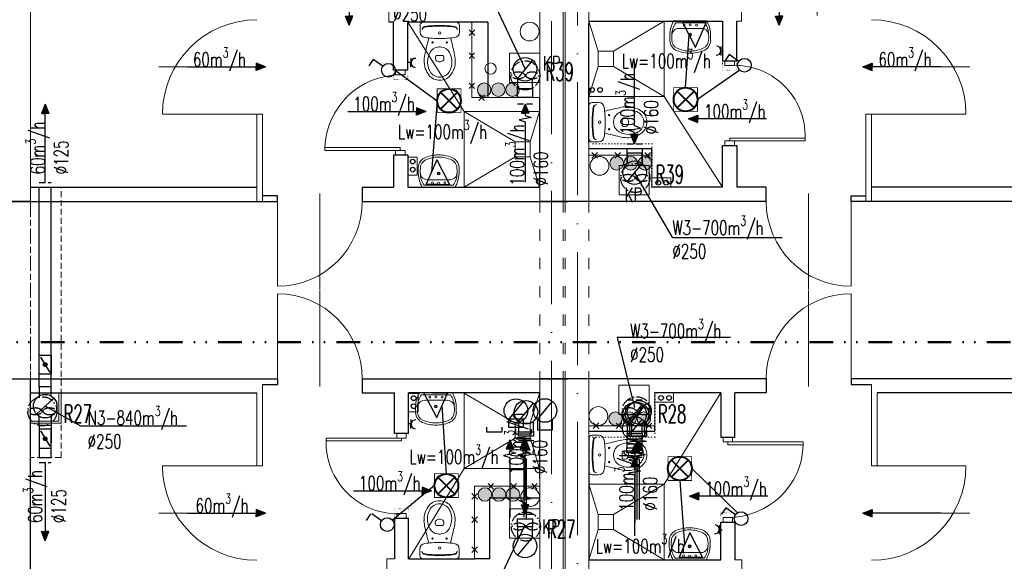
# Model space of a CAD drawing. Header units: millimetres. Extents: x -6513 to 30474, y -6915 to 65597.
# Tile 230 of 256: x 2364 to 3408, y 25869 to 26443. Entities that reach past the tile are written whole.
import ezdxf

# ---------------------------------------------------------------- set-up
doc = ezdxf.new("R2010")
doc.units = ezdxf.units.MM
for name, pattern in [('ACAD_ISO03W100', [30, 12, -18]), ('ACAD_ISO10W100', [18, 12, -3, 0, -3]), ('DASHED', [19.05, 12.7, -6.35]), ('DIVIDE2', [0.625, 0.25, -0.125, 0, -0.125, 0, -0.125]), ('DOT', [6.35, 0, -6.35])]:
    doc.linetypes.add(name, pattern=pattern)
doc.layers.get('0').update_dxf_attribs({"color": 8})
for name, color, linetype, lineweight in [('A_cienka', 8, 'Continuous', 5), ('A_linia przekroj', 8, 'Continuous', 25), ('A_osie', 8, 'ACAD_ISO10W100', 5), ('A_przerywana', 8, 'ACAD_ISO03W100', 5), ('A_widok', 8, 'Continuous', 13), ('CH-KS-WEWN-PION', 8, 'Continuous', 20), ('CH-W-WEWN-INOX-PION', 8, 'Continuous', 20), ('CH-W-WEWN-PPOŻ-PRZEWÓD', 8, 'DIVIDE2', 50), ('cieńkie', 8, 'Continuous', 9), ('DB-WM-nawiew-opis', 8, 'Continuous', 25), ('DB-WM-nawiew-opis-odnośnik', 8, 'Continuous', 30), ('DB-WM-wywiew-opis', 8, 'Continuous', 25), ('DB-WM-wywiew-opis-odnośnik', 8, 'Continuous', 30), ('DB_WM_nawiew', 8, 'Continuous', 30), ('DB_WM_wywiew', 8, 'Continuous', 30), ('DB_WM_ścianka nowa', 8, 'Continuous', 25), ('E_gniazda wtykowe', 1, 'Continuous', 30), ('E_oświetlenie', 1, 'Continuous', 30), ('E_technologia', 1, 'ACAD_ISO10W100', 30), ('noew ściany archwig', 8, 'Continuous', 9), ('snitarne archwig nowe', 8, 'Continuous', 9), ('Stolarka ARCHWIG', 8, 'Continuous', 5), ('widokowe ARCHWIG', 8, 'Continuous', 5), ('wyburzenia', 8, 'DOT', 20), ('Ściany ARCHWIG', 8, 'Continuous', 30)]:
    doc.layers.add(name, color=color, linetype=linetype, lineweight=lineweight)
doc.styles.add('SIMPLEXD', font='SIMPLEX.SHX', dxfattribs={"width": 0.6})
doc.styles.get("Standard").update_dxf_attribs({"font": 'txt.shx', "width": 0.9})

# ---------------------------------------------------------------- blocks, each defined once
blk = doc.blocks.new('drzwi schem')
at = {"color": 252}
blk.add_line((0, 0), (0, 1), dxfattribs=at)
at = {"color": 252, "ltscale": 10}
blk.add_line((0.5, -0.093), (0.5, 1.04), dxfattribs=at)
at = {"color": 252}
blk.add_arc((0, 0), 1, 0, 90, dxfattribs=at)
blk = doc.blocks.new('klop oli 2')
at = {"layer": 'snitarne archwig nowe', "color": 252}
for p, q in [((3.8, 20.9), (10.5, 20.9)), ((0, 17.2), (0, 0)), ((0, -17.2), (0, 0)), ((3.8, 0), (3.8, 1)), ((3.8, 0), (3.8, -1)), ((38.9, 4.5), (37, 4.5)), ((38.9, -4.5), (37, -4.5)), ((3.8, -20.9), (10.5, -20.9))]:
    blk.add_line(p, q, dxfattribs=at)
for centre, radius in [((11.5, 0), 1.27), ((11.5, 0), 1.27), ((21.6, 7.5), 0.706), ((21.6, -7.5), 0.706)]:
    blk.add_circle(centre, radius, dxfattribs=at)
for centre, radius, start, end in [((3.8, 17.2), 3.76, 90, 180), ((10.5, 14.9), 6.02, 6.7931, 90), ((144.9, 0), 141.2, 173.7281, 180), ((144.9, 0), 140.5, 173.6694, 180), ((8.4, 15), 3.76, 90, 173.7281), ((9, 15.1), 3.76, 100.2428, 173.7859), ((-114.7, 0), 132.1, 0, 6.7931), ((80, -215.2), 235.3, 101.5744, 105.544), ((43.1, -10.6), 23.5, 101.6195, 117.4027), ((44.8, -39.8), 56.5, 94.3794, 102.2907), ((42.4, -7.4), 20.3, 60.8839, 101.6195), ((41.4, -8), 24.5, 51.2869, 92.3028), ((46.6, 0), 15.1, 0, 47.5638), ((144.9, 0), 141.2, 180, 186.2719), ((144.9, 0), 140.5, 180, 186.3306), ((-114.7, 0), 132.1, 353.2069, 0), ((43.3, 0), 16.9, 173.7581, 180), ((43.3, 0), 16.9, 180, 186.2419), ((37.3, 0.7), 10.9, 117.4027, 173.7581), ((63.6, 0), 28.2, 173.3508, 180), ((63.6, 0), 28.2, 180, 186.6492), ((37, 3.1), 1.41, 90, 173.3508), ((38.9, 1.7), 2.82, 36.8699, 90), ((36.6, 0), 5.65, 0, 36.8699), ((36.6, 0), 5.65, 323.1301, 0), ((46.6, 0), 11.8, 0, 60.8839), ((46.6, 0), 11.8, 299.1161, 0), ((46.6, 0), 15.1, 312.4362, 0), ((37.3, -0.7), 10.9, 186.2419, 242.5973), ((43.1, 10.6), 23.5, 242.5973, 258.3805), ((37, -3.1), 1.41, 186.6492, 270), ((42.4, 7.4), 20.3, 258.3805, 299.1161), ((38.9, -1.7), 2.82, 270, 323.1301), ((3.8, -17.2), 3.76, 180, 270), ((8.4, -15), 3.76, 186.2719, 270), ((9, -15.1), 3.76, 186.2141, 259.7572), ((10.5, -14.9), 6.02, 270, 353.2069), ((80, 215.2), 235.3, 254.456, 258.4256), ((44.8, 39.8), 56.5, 257.7093, 265.6206), ((41.4, 8), 24.5, 267.6972, 308.7131)]:
    blk.add_arc(centre, radius, start, end, dxfattribs=at)
blk = doc.blocks.new('umywalka oli2')
at = {"layer": 'snitarne archwig nowe', "color": 252}
for p, q in [((20.9, 21.6), (13.7, 21.6)), ((0, 17.6), (0, 0)), ((2, 15.4), (2, 0)), ((7.9, 0), (7.9, 10.8)), ((0, 0), (0, -17.6)), ((2, 0), (2, -15.4)), ((7.9, -10.8), (7.9, 0)), ((13.7, -21.6), (20.9, -21.6))]:
    blk.add_line(p, q, dxfattribs=at)
for centre, radius in [((4.1, 0), 1.11), ((4.5, 6.6), 0.994), ((14.5, 0), 1.48), ((14.5, 0), 0.946), ((4.5, -6.6), 0.994)]:
    blk.add_circle(centre, radius, dxfattribs=at)
for centre, radius, start, end in [((15.6, -9.9), 31.5, 93.3155, 119.5931), ((20.2, 9.5), 12.2, 20.9395, 86.4287), ((14.2, -1.1), 20.5, 88.5847, 126.5008), ((15.3, 12), 7.48, 91.7023, 188.8292), ((17.3, -1.9), 21.5, 82.9063, 97.0937), ((20.4, 10.2), 9.2, 23.1986, 92.7468), ((-1.2, 0), 33.1, 360, 24.6987), ((-3.2, 0), 37.4, 360, 21.6896), ((-1.2, 0), 33.1, 335.3013, 0), ((-3.2, 0), 37.4, 338.3104, 0), ((15.6, 9.9), 31.5, 240.4069, 266.6845), ((14.2, 1.1), 20.5, 233.4992, 271.4153), ((15.3, -12), 7.48, 171.1708, 268.2977), ((17.3, 1.9), 21.5, 262.9063, 277.0937), ((20.4, -10.2), 9.2, 267.2532, 336.8014), ((20.2, -9.5), 12.2, 273.5713, 339.0605)]:
    blk.add_arc(centre, radius, start, end, dxfattribs=at)
blk = doc.blocks.new('A$C2355049C')
at = {"layer": 'DB-WM-nawiew-opis-odnośnik'}
h = blk.add_hatch(color=256, dxfattribs=at)
h.paths.add_polyline_path([(0, -9.8), (3.9, -9.8), (0, 0)])
h.paths.add_polyline_path([(0, 0), (-3.9, -9.8), (0, -9.8)])
at = {"layer": 'DB-WM-nawiew-opis-odnośnik', "flags": 128}
for points in [[(0, 0), (-3.9, -9.8), (0, -9.8)], [(0, -82.9), (0, 0)], [(0, 0), (3.9, -9.8), (0, -9.8)]]:
    blk.add_lwpolyline(points, dxfattribs=at)
blk = doc.blocks.new('A$C620C4C60')
at = {"layer": 'DB-WM-wywiew-opis-odnośnik'}
h = blk.add_hatch(color=256, dxfattribs=at)
h.paths.add_polyline_path([(0, 0), (9.8, 3.9), (9.8, 0)])
h.paths.add_polyline_path([(9.8, 0), (9.8, -3.9), (0, 0)])
at = {"layer": 'DB-WM-wywiew-opis-odnośnik', "flags": 128}
for points in [[(0, 0), (9.8, 3.9), (9.8, 0)], [(0, 0), (12.1, 0)], [(0, 0), (9.8, -3.9), (9.8, 0)], [(12.1, 0), (14.4, -6.5), (16.6, 6.4), (18.9, 0)], [(18.9, 0), (82.9, 0)]]:
    blk.add_lwpolyline(points, dxfattribs=at)
blk = doc.blocks.new('gw1')
at = {"layer": 'E_gniazda wtykowe'}
for p, q in [((99083.8, 55839.3), (99080.1, 55839.3)), ((99083.8, 55833.1), (99083.8, 55845.4))]:
    blk.add_line(p, q, dxfattribs=at)
blk.add_arc((99089.8, 55839), 6.04, 87.7958, 267.7958, dxfattribs=at)
blk = doc.blocks.new('raster')
at = {"layer": 'E_oświetlenie', "lineweight": 40}
for p, q in [((-21.2, 21.2), (21.2, -21.2)), ((21.2, 21.2), (-21.2, -21.2))]:
    blk.add_line(p, q, dxfattribs=at)
at = {"layer": 'E_oświetlenie', "const_width": 2}
blk.add_lwpolyline([(-30, -30), (30, -30), (30, 30), (-30, 30)], close=True, dxfattribs=at)
at = {"layer": 'E_oświetlenie', "lineweight": 40}
blk.add_circle((0, 0), 30, dxfattribs=at)

msp = doc.modelspace()

# ---------------------------------------------------------------- hatches: boundary and pattern name
at = {"layer": 'CH-W-WEWN-INOX-PION'}
h = msp.add_hatch(color=256, dxfattribs=at)
h.paths.add_polyline_path([(2856.644, 26361.173, 0.41806339), (2863.915, 26368.349, 0.41806339), (2856.644, 26375.525)])
h.paths.add_polyline_path([(2856.644, 26375.525, 0.41037418), (2849.562, 26368.349, 0.41037418), (2856.644, 26361.173)])
h = msp.add_hatch(color=256, dxfattribs=at)
h.paths.add_polyline_path([(2871.644, 26361.173, 0.41806339), (2878.915, 26368.349, 0.41806339), (2871.644, 26375.525)])
h.paths.add_polyline_path([(2871.644, 26375.525, 0.41037418), (2864.562, 26368.349, 0.41037418), (2871.644, 26361.173)])
h = msp.add_hatch(color=256, dxfattribs=at)
h.paths.add_polyline_path([(2886.644, 26361.173, 0.41806339), (2893.915, 26368.349, 0.41806339), (2886.644, 26375.525)])
h.paths.add_polyline_path([(2886.644, 26375.525, 0.41037418), (2879.562, 26368.349, 0.41037418), (2886.644, 26361.173)])
h = msp.add_hatch(color=256, dxfattribs=at)
h.paths.add_polyline_path([(2997.176, 26297.62, 0.41806339), (2989.905, 26290.444, 0.41806339), (2997.176, 26283.269)])
h.paths.add_polyline_path([(2997.176, 26283.269, 0.41037418), (3004.258, 26290.444, 0.41037418), (2997.176, 26297.62)])
h = msp.add_hatch(color=256, dxfattribs=at)
h.paths.add_polyline_path([(3012.176, 26297.62, 0.41806339), (3004.905, 26290.444, 0.41806339), (3012.176, 26283.269)])
h.paths.add_polyline_path([(3012.176, 26283.269, 0.41037418), (3019.258, 26290.444, 0.41037418), (3012.176, 26297.62)])
h = msp.add_hatch(color=256, dxfattribs=at)
h.paths.add_polyline_path([(3027.176, 26297.62, 0.41806339), (3019.905, 26290.444, 0.41806339), (3027.176, 26283.269)])
h.paths.add_polyline_path([(3027.176, 26283.269, 0.41037418), (3034.258, 26290.444, 0.41037418), (3027.176, 26297.62)])
h = msp.add_hatch(color=256, dxfattribs=at)
h.paths.add_polyline_path([(2996.038, 26012.576, -0.41806339), (2988.767, 26019.752, -0.41806339), (2996.038, 26026.927)])
h.paths.add_polyline_path([(2996.038, 26026.927, -0.41037418), (3003.12, 26019.752, -0.41037418), (2996.038, 26012.576)])
h = msp.add_hatch(color=256, dxfattribs=at)
h.paths.add_polyline_path([(3011.038, 26012.576, -0.41806339), (3003.767, 26019.752, -0.41806339), (3011.038, 26026.927)])
h.paths.add_polyline_path([(3011.038, 26026.927, -0.41037418), (3018.12, 26019.752, -0.41037418), (3011.038, 26012.576)])
h = msp.add_hatch(color=256, dxfattribs=at)
h.paths.add_polyline_path([(3026.038, 26012.576, -0.41806339), (3018.767, 26019.752, -0.41806339), (3026.038, 26026.927)])
h.paths.add_polyline_path([(3026.038, 26026.927, -0.41037418), (3033.12, 26019.752, -0.41037418), (3026.038, 26012.576)])
h = msp.add_hatch(color=256, dxfattribs=at)
h.paths.add_polyline_path([(2857.245, 25946.567, -0.41806339), (2864.516, 25939.392, -0.41806339), (2857.245, 25932.216)])
h.paths.add_polyline_path([(2857.245, 25932.216, -0.41037418), (2850.163, 25939.392, -0.41037418), (2857.245, 25946.567)])
h = msp.add_hatch(color=256, dxfattribs=at)
h.paths.add_polyline_path([(2872.245, 25946.567, -0.41806339), (2879.516, 25939.392, -0.41806339), (2872.245, 25932.216)])
h.paths.add_polyline_path([(2872.245, 25932.216, -0.41037418), (2865.163, 25939.392, -0.41037418), (2872.245, 25946.567)])
h = msp.add_hatch(color=256, dxfattribs=at)
h.paths.add_polyline_path([(2887.245, 25946.567, -0.41806339), (2894.516, 25939.392, -0.41806339), (2887.245, 25932.216)])
h.paths.add_polyline_path([(2887.245, 25932.216, -0.41037418), (2880.163, 25939.392, -0.41037418), (2887.245, 25946.567)])
at = {"layer": 'DB_WM_nawiew'}
h = msp.add_hatch(color=256, dxfattribs=at)
edge = h.paths.add_edge_path()
edge.add_arc((2391.179, 26077.02), 2, 0, 360)
h = msp.add_hatch(color=256, dxfattribs=at)
edge = h.paths.add_edge_path()
edge.add_arc((2391.179, 25998.452), 2, 0, 360)

# ---------------------------------------------------------------- linework, layer by layer
at = {"layer": 'A_linia przekroj'}
for p, q in [((2375.554, 26265.062), (2615.554, 26265.062)), ((2727.339, 26265.062), (2760.554, 26265.062)), ((2727.339, 26265.062), (2727.339, 26250.062)), ((3155.768, 26265.062), (3124.554, 26265.062)), ((3155.768, 26250.062), (3155.768, 26265.062)), ((3507.554, 26265.062), (3267.554, 26265.062)), ((2375.554, 26250.062), (2083.768, 26250.062)), ((2345.554, 26250.062), (2637.339, 26250.062)), ((2637.339, 26256.062), (2621.554, 26256.062)), ((2637.339, 26250.062), (2637.339, 26256.062)), ((2727.339, 26250.062), (2945.554, 26250.062)), ((3155.768, 26250.062), (2915.554, 26250.062)), ((3245.768, 26250.062), (3245.768, 26256.062)), ((3245.768, 26256.062), (3261.554, 26256.062)), ((3537.554, 26250.062), (3245.768, 26250.062)), ((2345.554, 26062.062), (2637.339, 26062.062)), ((2375.554, 25436.062), (2375.554, 26062.062)), ((2637.339, 26062.062), (2637.339, 26056.062)), ((2727.339, 26062.062), (2945.554, 26062.062)), ((2727.339, 26062.062), (2727.339, 26047.062)), ((3155.768, 26062.062), (2915.554, 26062.062)), ((3155.768, 26062.062), (3155.768, 26047.062)), ((3537.554, 26062.062), (3245.768, 26062.062)), ((3245.768, 26062.062), (3245.768, 26056.062)), ((2621.554, 26056.062), (2637.339, 26056.062)), ((3245.768, 26056.062), (3267.554, 26056.062)), ((2375.554, 26047.062), (2615.554, 26047.062)), ((2727.339, 26047.062), (2761.554, 26047.062)), ((3155.768, 26047.062), (3122.554, 26047.062)), ((3507.554, 26047.062), (3273.554, 26047.062))]:
    msp.add_line(p, q, dxfattribs=at)
at = {"layer": 'A_osie', "ltscale": 10}
for p, q in [((2928.054, 25420.619), (2928.054, 27172.678)), ((2955.554, 25536.032), (2955.554, 27174.165))]:
    msp.add_line(p, q, dxfattribs=at)
at = {"layer": 'A_przerywana', "linetype": 'DASHED', "ltscale": 0.5}
for p, q in [((2375.554, 26062.062), (2375.554, 26265.062)), ((2408.054, 25978.425), (2408.054, 26265.062)), ((2408.054, 25978.425), (2375.554, 25978.425))]:
    msp.add_line(p, q, dxfattribs=at)
at = {"layer": 'A_przerywana'}
for p, q in [((2375.554, 26250.062), (2375.554, 26062.062)), ((2375.554, 26250.062), (2375.554, 26062.062)), ((2375.554, 26250.062), (2375.554, 26062.062)), ((2915.554, 26250.062), (2915.554, 26062.062)), ((2940.554, 26250.062), (2940.554, 26062.062)), ((2942.554, 26250.062), (2942.554, 26062.062)), ((2967.554, 26250.062), (2967.554, 26062.062))]:
    msp.add_line(p, q, dxfattribs=at)
at = {"layer": 'A_przerywana', "linetype": 'ByBlock'}
for p, q in [((2405.554, 26017.062), (2405.554, 26047.062)), ((2408.054, 26015.062), (2408.054, 26047.062)), ((2375.554, 26017.062), (2405.554, 26017.062)), ((2375.554, 26015.062), (2408.054, 26015.062))]:
    msp.add_line(p, q, dxfattribs=at)
at = {"layer": 'A_widok', "ltscale": 5}
for p, q in [((2375.554, 26250.062), (2375.554, 26876.062)), ((2915.554, 26876.062), (2915.554, 26370.062)), ((2915.554, 26876.062), (2915.554, 26250.062)), ((2940.554, 26876.062), (2940.554, 26250.062)), ((2942.554, 26876.062), (2942.554, 26250.062)), ((2967.554, 26876.062), (2967.554, 26250.062)), ((2755.46, 26440.062), (2755.46, 26453.062)), ((3129.647, 26441.062), (3129.647, 26454.062)), ((3129.647, 26441.062), (3124.554, 26441.062)), ((2615.554, 26250.062), (2615.554, 26342.478)), ((2615.554, 26342.478), (2621.554, 26342.478)), ((2621.554, 26250.062), (2621.554, 26342.478)), ((3261.554, 26250.062), (3261.554, 26342.478)), ((3261.554, 26342.478), (3267.554, 26342.478)), ((3267.554, 26250.062), (3267.554, 26342.478)), ((2915.554, 25436.062), (2915.554, 26062.062)), ((2940.554, 25436.062), (2940.554, 26062.062)), ((2942.554, 25436.062), (2942.554, 26062.062)), ((2967.554, 25436.062), (2967.554, 26062.062)), ((2621.554, 26056.062), (2621.554, 25969.646)), ((3267.554, 26056.062), (3267.554, 25969.646)), ((2615.554, 26047.062), (2615.554, 25969.646)), ((3273.554, 26047.062), (3273.554, 25969.646)), ((2615.554, 25969.646), (2621.554, 25969.646)), ((3267.554, 25969.646), (3273.554, 25969.646)), ((2915.554, 25436.062), (2915.554, 25942.062)), ((2753.46, 25871.062), (2761.554, 25871.062)), ((2753.46, 25871.062), (2753.46, 25859.062)), ((3129.747, 25870.062), (3122.554, 25870.062)), ((3129.747, 25870.062), (3129.747, 25856.062))]:
    msp.add_line(p, q, dxfattribs=at)
at = {"layer": 'CH-KS-WEWN-PION', "extrusion": (-1.29885e-05, -7.54363e-06, 1)}
for centre in [(2904.882, 26430.001, -0.237), (2977.8, 26022.512, -0.235)]:
    msp.add_circle(centre, 9.967, dxfattribs=at)
at = {"layer": 'CH-KS-WEWN-PION', "extrusion": (-1.29885e-05, 7.54363e-06, 1)}
for centre in [(2978.938, 26287.683, 0.16), (2905.483, 25936.631, 0.158)]:
    msp.add_circle(centre, 9.967, dxfattribs=at)
at = {"layer": 'CH-W-WEWN-INOX-PION'}
for centre in [(2856.739, 26368.349), (2871.739, 26368.349), (2886.739, 26368.349), (2997.082, 26290.444), (3012.082, 26290.444), (3027.082, 26290.444), (2995.944, 26019.752), (3010.944, 26019.752), (3025.944, 26019.752), (2857.34, 25939.392), (2872.34, 25939.392), (2887.34, 25939.392)]:
    msp.add_circle(centre, 7.176, dxfattribs=at)
at = {"layer": 'CH-W-WEWN-PPOŻ-PRZEWÓD', "ltscale": 100}
msp.add_line((-1626.274, 26100.933), (5850.073, 26100.933, 0), dxfattribs=at)
at = {"layer": 'cieńkie'}
for p, q in [((2883.554, 26407.062), (2915.554, 26407.062)), ((2883.554, 26376.062), (2883.554, 26407.062)), ((2886.054, 26407.062), (2913.054, 26407.062)), ((2915.554, 26407.062), (2915.554, 26376.062)), ((2915.554, 26376.062), (2915.554, 26390.062)), ((2883.554, 26376.062), (2897.554, 26376.062)), ((2915.554, 26376.062), (2883.554, 26376.062)), ((2892.554, 26376.062), (2906.554, 26376.062)), ((2999.689, 26288.062), (3031.689, 26288.062)), ((2999.689, 26257.062), (2999.689, 26288.062)), ((3002.189, 26288.062), (3029.189, 26288.062)), ((3031.689, 26288.062), (3031.689, 26257.062)), ((3031.689, 26257.062), (3031.689, 26271.062)), ((2999.689, 26257.062), (3013.689, 26257.062)), ((3031.689, 26257.062), (2999.689, 26257.062)), ((3008.689, 26257.062), (3022.689, 26257.062)), ((2999.554, 26055.062), (3031.554, 26055.062)), ((2999.554, 26024.062), (2999.554, 26055.062)), ((3002.054, 26055.062), (3029.054, 26055.062)), ((3031.554, 26055.062), (3031.554, 26024.062)), ((3031.554, 26024.062), (3031.554, 26038.062)), ((3031.554, 26024.062), (2999.554, 26024.062)), ((2883.554, 25924.062), (2915.554, 25924.062)), ((2883.554, 25893.062), (2883.554, 25924.062)), ((2886.054, 25924.062), (2913.054, 25924.062)), ((2915.554, 25924.062), (2915.554, 25893.062)), ((2915.554, 25893.062), (2915.554, 25907.062)), ((2883.554, 25893.062), (2897.554, 25893.062)), ((2915.554, 25893.062), (2883.554, 25893.062)), ((2892.554, 25893.062), (2906.554, 25893.062))]:
    msp.add_line(p, q, dxfattribs=at)
msp.add_circle((2863.49, 26390.748), 6, dxfattribs=at)
at = {"layer": 'DB-WM-nawiew-opis'}
msp.add_lwpolyline([(2540.926, 26011.798), (2428.882, 26011.798), (2391.179, 26032.952)], dxfattribs=at)
at = {"layer": 'DB-WM-wywiew-opis'}
for points in [[(2760.122, 26463.922), (2865.455, 26463.922), (2900.054, 26390.062)], [(3172.583, 26211.249), (3056.841, 26211.249), (3016.345, 26280.431)], [(3118.064, 26105.831), (2997.885, 26105.831), (3016.209, 26031.674)], [(2761.425, 25830.821), (2864.17, 25830.821), (2900.054, 25907.062)]]:
    msp.add_lwpolyline(points, dxfattribs=at)
at = {"layer": 'DB_WM_nawiew', "linetype": 'DASHED', "ltscale": 0.5}
for points in [[(2384.929, 26270.062), (2397.429, 26270.062)], [(2384.929, 25973.408), (2397.429, 25973.408)]]:
    msp.add_lwpolyline(points, dxfattribs=at)
at = {"layer": 'DB_WM_nawiew'}
for points in [[(2384.929, 26053.452), (2384.929, 26265.062)], [(2397.429, 26053.452), (2397.429, 26265.062)], [(2397.429, 26087.02), (2397.429, 26067.02), (2384.929, 26067.02), (2384.929, 26087.02)], [(2384.929, 26087.02), (2397.429, 26087.02)], [(2386.036, 26084.912), (2396.112, 26068.791)], [(2397.429, 26043.777), (2397.429, 26053.452), (2384.929, 26053.452), (2384.929, 26043.777)], [(2400.283, 26041.518), (2382.076, 26024.386)], [(2397.374, 26022.095), (2397.429, 26012.452), (2384.929, 26012.452), (2384.917, 26022.134)], [(2384.929, 26012.452), (2384.929, 25993.94)], [(2397.429, 26012.452), (2397.429, 25993.94)], [(2397.429, 25988.452), (2397.429, 26008.452), (2384.929, 26008.452), (2384.929, 25988.452)], [(2386.036, 26006.681), (2396.112, 25990.56)], [(2384.929, 25988.452), (2397.429, 25988.452)], [(2384.929, 25988.452), (2384.929, 25978.452), (2397.429, 25978.452), (2397.429, 25988.452)]]:
    msp.add_lwpolyline(points, dxfattribs=at)
for centre in [(2391.179, 26077.02), (2391.179, 25998.452)]:
    msp.add_circle(centre, 2, dxfattribs=at)
at = {"layer": 'DB_WM_nawiew', "color": 1}
msp.add_circle((2391.179, 26032.952), 12.5, dxfattribs=at)
at = {"layer": 'DB_WM_wywiew'}
for points in [[(2892.276, 26380.276), (2908.143, 26399.592)], [(2892.054, 26380.362), (2892.054, 26369.562), (2908.054, 26369.562), (2908.054, 26380.362)], [(2908.054, 26371.526), (2908.054, 26360.062), (2892.054, 26360.062), (2892.054, 26371.229)], [(3008.189, 26290.163), (3008.189, 26306.059), (3024.189, 26306.059), (3024.189, 26290.163)], [(3024.189, 26290.259), (3024.189, 26301.059), (3008.189, 26301.059), (3008.189, 26290.259)], [(3024.189, 26290.259), (3024.189, 26301.059), (3008.189, 26301.059), (3008.189, 26290.259)], [(3008.412, 26270.773), (3024.278, 26290.088)], [(2882.401, 26018.576), (2898.268, 26037.891)], [(2893.132, 26016.733), (2908.999, 26036.049)], [(2913.115, 26018.848), (2928.982, 26038.164)], [(3007.889, 26014.612), (3023.756, 26033.927)], [(3010.741, 26014.93), (3026.608, 26034.245)], [(3013.132, 26016.725), (3028.999, 26036.041)], [(2875.519, 26010.652), (2875.519, 26005.308), (2859.519, 26005.308), (2859.519, 26010.652)], [(2882.335, 26018.564), (2882.335, 26010.652), (2898.335, 26010.652), (2898.335, 26018.564)], [(2893.065, 26016.691), (2893.065, 26005.891), (2909.065, 26005.891), (2909.065, 26016.691)], [(2913.176, 26018.806), (2913.176, 26008.006), (2929.176, 26008.006), (2929.176, 26018.806)], [(3008.166, 26014.834), (3008.166, 26004.034), (3024.166, 26004.034), (3024.166, 26014.834)], [(3008.244, 25999.597), (3024.174, 26018.989)], [(3010.675, 26014.983), (3010.675, 26006.358), (3026.675, 26006.358), (3026.675, 26014.983)], [(3012.91, 26016.811), (3012.91, 26006.011), (3028.91, 26006.011), (3028.91, 26016.811)], [(2906.361, 26008.653), (2906.361, 26003.309), (2890.361, 26003.309), (2890.361, 26008.653)], [(2909.065, 26006.538), (2909.065, 26001.194), (2893.065, 26001.194), (2893.065, 26006.538)], [(3008.054, 25999.721), (3008.054, 25988.921), (3024.054, 25988.921), (3024.054, 25999.721)], [(3024.166, 26004.034), (3024.166, 25998.03), (3008.166, 25998.03), (3008.166, 26004.034)], [(3026.675, 26006.358), (3026.675, 26001.014), (3010.675, 26001.014), (3010.675, 26006.358)], [(3028.91, 26006.011), (3028.91, 26000.667), (3012.91, 26000.667), (3012.91, 26006.011)], [(2906.644, 25998.076), (2890.644, 25998.076)], [(2909.193, 25996.194), (2893.193, 25996.194)], [(3024.054, 25988.921), (3024.054, 25983.577), (3008.054, 25983.577), (3008.054, 25988.921)], [(3024.45, 25992.797), (3008.45, 25992.797)], [(3026.675, 25995.825), (3010.675, 25995.825)], [(3028.91, 25995.667), (3012.91, 25995.667)], [(2892.054, 25905.181), (2892.054, 25913.476), (2908.054, 25913.476), (2908.054, 25905.181)], [(2908.054, 25894.381), (2908.054, 25905.181), (2892.054, 25905.181), (2892.054, 25894.381)], [(2892.276, 25874.895), (2908.143, 25894.211)]]:
    msp.add_lwpolyline(points, dxfattribs=at)
at = {"layer": 'DB_WM_wywiew', "linetype": 'DASHED', "ltscale": 0.5}
for points in [[(2908.054, 26352.975), (2892.054, 26352.975)], [(3008.189, 26311.059), (3024.189, 26311.059)], [(3008.209, 26039.793), (3024.209, 26039.793)], [(3024.125, 25978.582), (3008.125, 25978.582)], [(2891.982, 25918.434), (2907.982, 25918.434)]]:
    msp.add_lwpolyline(points, dxfattribs=at)
at = {"layer": 'DB_WM_wywiew', "color": 1}
for centre, radius in [((2900.054, 26390.062), 12.5), ((3016.189, 26280.559), 12.5), ((3016.189, 26280.559), 12.5), ((2890.335, 26028.233), 12.55), ((2921.176, 26028.4), 12.5), ((2900.91, 26026.519), 12.5), ((3016.166, 26024.428), 12.5), ((3018.675, 26024.588), 12.5), ((3020.91, 26026.511), 12.5), ((3016.054, 26009.421), 12.55), ((2900.054, 25884.681), 12.5)]:
    msp.add_circle(centre, radius, dxfattribs=at)
at = {"layer": 'DB_WM_ścianka nowa'}
for points in [[(2860.391, 26440.062), (2843.554, 26440.062)], [(2860.391, 26440.062), (2860.391, 26360.062)], [(2840.737, 26431.761), (2846.638, 26425.771)], [(2846.638, 26431.761), (2840.737, 26425.771)], [(2840.604, 26407.29), (2846.505, 26401.301)], [(2846.505, 26407.29), (2840.604, 26401.301)], [(2840.646, 26375.471), (2846.548, 26369.481)], [(2846.548, 26375.471), (2840.646, 26369.481)], [(2850.96, 26363.056), (2856.862, 26357.066)], [(2856.862, 26363.056), (2850.96, 26357.066)], [(2967.554, 26306.059), (3034.554, 26306.059)], [(2970.794, 26295.955), (2976.784, 26301.856)], [(2970.794, 26301.856), (2976.784, 26295.955)], [(2995.264, 26295.822), (3001.254, 26301.723)], [(2995.264, 26301.723), (3001.254, 26295.822)], [(3027.084, 26295.864), (3033.074, 26301.766)], [(3027.084, 26301.766), (3033.074, 26295.864)], [(3034.554, 26298.905), (3034.554, 26306.059)], [(2972.261, 26009.267), (2978.251, 26015.169)], [(2972.261, 26015.169), (2978.251, 26009.267)], [(2996.731, 26009.134), (3002.721, 26015.036)], [(2996.731, 26015.036), (3002.721, 26009.134)], [(3028.551, 26015.079), (3034.541, 26009.177)], [(3028.551, 26009.177), (3034.541, 26015.079)], [(3037.554, 26005.958), (3037.554, 26012.218)], [(3037.554, 26005.958), (2967.554, 26005.958)], [(2866.71, 25951.07), (2860.809, 25945.08)], [(2860.809, 25951.07), (2866.71, 25945.08)], [(2860.809, 25951.07), (2866.71, 25945.08)], [(2866.71, 25951.07), (2860.809, 25945.08)], [(2890.981, 25951.074), (2885.079, 25945.084)], [(2885.079, 25951.074), (2890.981, 25945.084)], [(2885.079, 25951.074), (2890.981, 25945.084)], [(2890.981, 25951.074), (2885.079, 25945.084)], [(2907.12, 25951.053), (2913.022, 25945.063)], [(2913.022, 25951.053), (2907.12, 25945.063)], [(2907.12, 25951.053), (2913.022, 25945.063)], [(2913.022, 25951.053), (2907.12, 25945.063)], [(2843.727, 25940.297), (2849.629, 25934.308)], [(2849.629, 25940.297), (2843.727, 25934.308)], [(2843.727, 25940.297), (2849.629, 25934.308)], [(2849.629, 25940.297), (2843.727, 25934.308)], [(2862.535, 25871.062), (2862.535, 25935.856)], [(2862.535, 25935.856), (2915.554, 25935.856)], [(2843.594, 25915.827), (2849.496, 25909.837)], [(2849.496, 25915.827), (2843.594, 25909.837)], [(2843.594, 25915.827), (2849.496, 25909.837)], [(2849.496, 25915.827), (2843.594, 25909.837)], [(2843.637, 25884.007), (2849.538, 25878.018)], [(2849.538, 25884.007), (2843.637, 25878.018)], [(2862.535, 25871.062), (2846.554, 25871.062)]]:
    msp.add_lwpolyline(points, dxfattribs=at)
at = {"layer": 'E_oświetlenie'}
for p, q in [((3080.839, 26413.383), (3067.299, 26439.435)), ((3092.082, 26439.08), (3067.299, 26439.435)), ((3080.839, 26413.383), (3092.082, 26439.08)), ((3070.283, 26370.552), (3074.069, 26426.409)), ((2738.95, 26400.33), (2734.249, 26393.554)), ((2749.242, 26393.19), (2738.95, 26400.33)), ((3116.448, 26405.559), (3111.747, 26398.783)), ((3126.74, 26398.419), (3116.448, 26405.559)), ((2762.453, 26389.062), (2806.806, 26356.683)), ((3127.614, 26389.113), (3082.883, 26357.952)), ((2806.806, 26356.683), (2800.795, 26281.096)), ((2806.416, 26293.944), (2795.173, 26268.247)), ((2806.416, 26293.944), (2819.956, 26267.891)), ((2795.173, 26268.247), (2819.956, 26267.891)), ((2806.373, 26020.987), (2792.833, 26047.04)), ((2817.616, 26046.684), (2792.833, 26047.04)), ((2806.373, 26020.987), (2817.616, 26046.684)), ((2816.592, 25961.335), (2811.995, 26033.835)), ((3076.773, 25966.842), (3125.24, 25919.959)), ((2803.992, 25948.735), (2759.432, 25912.063)), ((3064.173, 25954.242), (3069.041, 25885.966)), ((2736.188, 25918.729), (2731.487, 25911.953)), ((2747.873, 25911.589), (2737.581, 25918.729)), ((3112.898, 25925.124), (3108.197, 25918.348)), ((3123.19, 25917.984), (3112.898, 25925.124)), ((3074.662, 25898.815), (3063.419, 25873.118)), ((3074.662, 25898.815), (3088.203, 25872.762)), ((3063.419, 25873.118), (3088.203, 25872.762))]:
    msp.add_line(p, q, dxfattribs=at)
at = {"layer": 'E_oświetlenie', "const_width": 1.05}
for points in [[(3067.299, 26439.435), (3080.839, 26413.383), (3092.082, 26439.08)], [(2819.956, 26267.891), (2806.416, 26293.944), (2795.173, 26268.247)], [(2792.833, 26047.04), (2806.373, 26020.987), (2817.616, 26046.684)], [(3088.203, 25872.762), (3074.662, 25898.815), (3063.419, 25873.118)]]:
    msp.add_lwpolyline(points, close=True, dxfattribs=at)
at = {"layer": 'E_oświetlenie'}
for centre in [(2755.201, 26389.056), (3132.698, 26394.285), (3129.148, 25913.85), (2753.832, 25907.455)]:
    msp.add_circle(centre, 7.252, dxfattribs=at)
at = {"layer": 'E_technologia'}
for p, q in [((2898.994, 26384.966), (2901.398, 26382.186)), ((2901.398, 26384.966), (2898.994, 26382.186)), ((3015.691, 26276.248), (3018.096, 26273.468)), ((3018.096, 26276.248), (3015.691, 26273.468)), ((2386.98, 26028.94), (2389.384, 26026.16)), ((2389.384, 26028.94), (2386.98, 26026.16)), ((3017.173, 26028.967), (3019.578, 26026.188)), ((3019.578, 26028.967), (3017.173, 26026.188)), ((2899.636, 25906.842), (2902.041, 25904.063)), ((2902.041, 25906.842), (2899.636, 25904.063))]:
    msp.add_line(p, q, dxfattribs=at)
for centre in [(2900.196, 26383.576), (3016.894, 26274.858), (2388.182, 26027.55), (3018.376, 26027.577), (2900.839, 25905.453)]:
    msp.add_circle(centre, 15.427, dxfattribs=at)
for centre, start_param, end_param in [((2892.569, 26383.576), 3.54986568, 9.01650493), ((2907.823, 26383.576), 0.40827303, 5.87491228), ((3009.267, 26274.858), 3.54986568, 9.01650493), ((3024.521, 26274.858), 0.40827303, 5.87491228), ((2380.555, 26027.55), 3.54986568, 9.01650493), ((2395.809, 26027.55), 0.40827303, 5.87491228), ((3010.749, 26027.577), 3.54986568, 9.01650493), ((3026.002, 26027.577), 0.40827303, 5.87491228), ((2893.212, 25905.453), 3.54986568, 9.01650493), ((2908.466, 25905.453), 0.40827303, 5.87491228)]:
    msp.add_ellipse(centre, major_axis=(-7, 0), ratio=0.5, start_param=start_param, end_param=end_param, dxfattribs=at)
at = {"layer": 'noew ściany archwig', "ltscale": 0.5}
for p, q in [((2843.554, 26360.062), (2843.554, 26440.062)), ((2915.554, 26360.062), (2843.554, 26360.062)), ((2846.554, 25871.062), (2846.554, 25948.062)), ((2846.554, 25948.062), (2915.554, 25948.062))]:
    msp.add_line(p, q, dxfattribs=at)
at = {"layer": 'noew ściany archwig'}
for p, q in [((3034.554, 26298.905), (2967.554, 26298.905)), ((3034.554, 26265.062), (3034.554, 26298.905)), ((3034.554, 26298.905), (3034.554, 26298.905)), ((3037.554, 26047.062), (3037.554, 26012.218)), ((3037.554, 26012.218), (2967.554, 26012.218))]:
    msp.add_line(p, q, dxfattribs=at)
at = {"layer": 'snitarne archwig nowe'}
for p, q in [((2835.397, 26345.218), (2775.554, 26440.062)), ((3047.71, 26361.062), (3109.554, 26265.062)), ((2835.397, 25966.905), (2776.662, 25871.228))]:
    msp.add_line(p, q, dxfattribs=at)
for points in [[(2967.554, 26361.062), (3047.71, 26361.062), (3047.71, 26441.218)], [(2977.71, 26409.062), (2967.71, 26441.062)], [(2993.71, 26409.062), (3047.71, 26441.062)], [(2977.71, 26393.062), (2967.71, 26361.062)], [(2993.71, 26393.062), (3047.71, 26361.062)], [(2835.397, 26265.062), (2835.397, 26345.218), (2915.554, 26345.218)], [(2889.397, 26313.218), (2835.397, 26345.218)], [(2905.397, 26313.218), (2915.397, 26345.218)], [(2889.397, 26297.218), (2835.397, 26265.218)], [(2905.397, 26297.218), (2915.397, 26265.218)], [(2835.397, 26047.062), (2835.397, 25966.905), (2915.554, 25966.905)], [(2889.397, 26014.905), (2835.397, 26046.905)], [(2905.397, 26014.905), (2915.397, 26046.905)], [(3047.71, 25950.218), (3107.554, 26047.062)], [(2889.397, 25998.905), (2835.397, 25966.905)], [(2905.397, 25998.905), (2915.397, 25966.905)], [(2967.554, 25950.218), (3047.71, 25950.218), (3047.71, 25870.062)], [(2977.71, 25918.218), (2967.71, 25950.218)], [(2993.71, 25918.218), (3047.71, 25950.218)], [(2977.71, 25902.218), (2967.71, 25870.218)], [(2993.71, 25902.218), (3047.71, 25870.218)]]:
    msp.add_lwpolyline(points, dxfattribs=at)
for points in [[(2977.71, 26393.062), (2993.71, 26393.062), (2993.71, 26409.062), (2977.71, 26409.062)], [(2905.397, 26313.218), (2889.397, 26313.218), (2889.397, 26297.218), (2905.397, 26297.218)], [(2905.397, 26014.905), (2889.397, 26014.905), (2889.397, 25998.905), (2905.397, 25998.905)], [(2977.71, 25902.218), (2993.71, 25902.218), (2993.71, 25918.218), (2977.71, 25918.218)]]:
    msp.add_lwpolyline(points, close=True, dxfattribs=at)
at = {"layer": 'Stolarka ARCHWIG'}
for p, q in [((3197.054, 26317.062), (3117.054, 26317.062)), ((3117.054, 26317.062), (3117.054, 26314.062)), ((3117.054, 26314.062), (3197.054, 26314.062)), ((3197.054, 26314.062), (3197.054, 26317.062)), ((2687.743, 26304.062), (2687.743, 26307.062)), ((2687.743, 26307.062), (2767.743, 26307.062)), ((2687.743, 26307.062), (2687.743, 26304.062)), ((2767.743, 26304.062), (2687.743, 26304.062)), ((2767.743, 26307.062), (2767.743, 26304.062)), ((2769.054, 25999.062), (2689.054, 25999.062)), ((2689.054, 25996.062), (2689.054, 25999.062)), ((2769.054, 25996.062), (2769.054, 25999.062)), ((2689.054, 25996.062), (2769.054, 25996.062)), ((3115.054, 25992.062), (3115.054, 25995.062)), ((3115.054, 25992.062), (3115.054, 25995.062)), ((3115.054, 25995.062), (3195.054, 25995.062)), ((3195.054, 25992.062), (3115.054, 25992.062)), ((3195.054, 25995.062), (3195.054, 25992.062))]:
    msp.add_line(p, q, dxfattribs=at)
for points in [[(3117.054, 26394.062), (3122.054, 26394.062), (3122.054, 26399.062), (3112.054, 26399.062), (3112.054, 26394.062), (3119.554, 26394.062)], [(3117.054, 26394.062), (3122.054, 26394.062), (3122.054, 26399.062), (3112.054, 26399.062), (3112.054, 26394.062), (3119.554, 26394.062)], [(2767.743, 26384.062), (2762.743, 26384.062), (2762.743, 26389.062), (2772.743, 26389.062), (2772.743, 26384.062), (2765.243, 26384.062)], [(3117.054, 26309.062), (3122.054, 26309.062), (3122.054, 26314.062), (3112.054, 26314.062), (3112.054, 26309.062), (3119.554, 26309.062)], [(2767.743, 26299.062), (2762.743, 26299.062), (2762.743, 26304.062), (2772.743, 26304.062), (2772.743, 26299.062), (2765.243, 26299.062)], [(2769.054, 26004.062), (2774.054, 26004.062), (2774.054, 25999.062), (2764.054, 25999.062), (2764.054, 26004.062), (2771.554, 26004.062)], [(3115.054, 26000.062), (3110.054, 26000.062), (3110.054, 25995.062), (3120.054, 25995.062), (3120.054, 26000.062), (3112.554, 26000.062)], [(3115.054, 26000.062), (3110.054, 26000.062), (3110.054, 25995.062), (3120.054, 25995.062), (3120.054, 26000.062), (3112.554, 26000.062)], [(2769.054, 25919.062), (2774.054, 25919.062), (2774.054, 25914.062), (2764.054, 25914.062), (2764.054, 25919.062), (2771.554, 25919.062)], [(2769.054, 25919.062), (2774.054, 25919.062), (2774.054, 25914.062), (2764.054, 25914.062), (2764.054, 25919.062), (2771.554, 25919.062)], [(3115.054, 25915.062), (3110.054, 25915.062), (3110.054, 25910.062), (3120.054, 25910.062), (3120.054, 25915.062), (3112.554, 25915.062)]]:
    msp.add_lwpolyline(points, dxfattribs=at)
for centre, radius, start, end in [((3122.131, 26319.279), 74.955, 358.305166, 93.884215), ((2767.642, 26304.108), 79.953, 89.92751, 177.883109), ((2764.91, 25994.854), 75.905, 177.955304, 273.129127), ((3115.708, 25994.441), 79.382, 269.527921, 358.282698)]:
    msp.add_arc(centre, radius, start, end, dxfattribs=at)
at = {"layer": 'widokowe ARCHWIG'}
for p, q in [((2785.554, 26296.988), (2775.554, 26296.988)), ((2785.554, 26277.762), (2785.554, 26296.988)), ((2785.554, 26277.762), (2775.554, 26277.762)), ((3054.554, 26275.062), (3034.554, 26275.062)), ((3034.554, 26275.062), (3034.554, 26265.062)), ((3054.554, 26265.062), (3054.554, 26275.062)), ((3034.554, 26265.062), (3054.554, 26265.062)), ((2967.554, 26250.062), (3018.554, 26250.062)), ((2967.554, 26250.062), (3018.554, 26250.062)), ((2967.554, 26250.062), (3018.554, 26250.062)), ((2786.554, 26046.289), (2776.554, 26046.289)), ((2786.554, 26027.062), (2786.554, 26046.289)), ((3057.554, 26047.062), (3037.554, 26047.062)), ((3037.554, 26047.062), (3037.554, 26037.062)), ((3057.554, 26037.062), (3057.554, 26047.062)), ((3037.554, 26037.062), (3057.554, 26037.062)), ((2786.554, 26027.062), (2776.554, 26027.062))]:
    msp.add_line(p, q, dxfattribs=at)
at = {"layer": 'wyburzenia', "ltscale": 0.5}
for p, q in [((3034.554, 26311.062), (2967.554, 26311.062)), ((3034.554, 26265.062), (3034.554, 26311.062)), ((3037.554, 26047.062), (3037.554, 26000.062)), ((3037.554, 26000.062), (2967.554, 26000.062))]:
    msp.add_line(p, q, dxfattribs=at)
at = {"layer": 'wyburzenia', "ltscale": 0.2}
for points in [[(3109.554, 26399.062), (3124.554, 26399.062), (3124.554, 26389.062), (3109.554, 26389.062)], [(2760.554, 26389.062), (2775.554, 26389.062), (2775.554, 26379.062), (2760.554, 26379.062)], [(2761.554, 25924.062), (2776.554, 25924.062), (2776.554, 25914.062), (2761.554, 25914.062)], [(3107.554, 25920.062), (3122.554, 25920.062), (3122.554, 25910.062), (3107.554, 25910.062)]]:
    msp.add_lwpolyline(points, close=True, dxfattribs=at)
at = {"layer": 'Ściany ARCHWIG'}
for p, q in [((2760.554, 26440.062), (2755.46, 26440.062)), ((2760.554, 26389.062), (2760.554, 26440.062)), ((2843.554, 26440.062), (2775.554, 26440.062)), ((2775.554, 26389.062), (2775.554, 26440.062)), ((2967.554, 26441.062), (3109.554, 26441.062)), ((2967.554, 26312.062), (2967.554, 26438.062)), ((3109.554, 26441.062), (3109.554, 26399.062)), ((3124.554, 26399.062), (3124.554, 26441.062)), ((3109.554, 26399.062), (3124.554, 26399.062)), ((3109.554, 26399.062), (3124.554, 26399.062)), ((2775.554, 26389.062), (2760.554, 26389.062)), ((2915.554, 26265.062), (2915.554, 26360.062)), ((3109.554, 26265.062), (3109.554, 26309.062)), ((3109.554, 26309.062), (3124.554, 26309.062)), ((3124.554, 26309.062), (3124.554, 26265.062)), ((2775.554, 26299.062), (2760.554, 26299.062)), ((2760.554, 26299.062), (2760.554, 26265.062)), ((2775.554, 26299.062), (2775.554, 26265.062)), ((2775.554, 26265.062), (2915.554, 26265.062)), ((3109.554, 26265.062), (3034.554, 26265.062)), ((2761.554, 26004.062), (2761.554, 26047.062)), ((2915.554, 26047.062), (2776.554, 26047.062)), ((2776.554, 26004.062), (2776.554, 26047.062)), ((2915.554, 25956.062), (2915.554, 26047.062)), ((3107.554, 26047.062), (3037.554, 26047.062)), ((3107.554, 26047.062), (3107.554, 26000.062)), ((3122.554, 26000.062), (3122.554, 26047.062)), ((2776.554, 26004.062), (2761.554, 26004.062)), ((2776.554, 26004.062), (2761.554, 26004.062)), ((2967.554, 26000.062), (2967.554, 25871.062)), ((3107.554, 26000.062), (3122.554, 26000.062)), ((3107.554, 26000.062), (3122.554, 26000.062)), ((3107.554, 26000.062), (3122.554, 26000.062)), ((3107.554, 26000.062), (3122.554, 26000.062)), ((3107.554, 26000.062), (3122.554, 26000.062)), ((2776.554, 25914.062), (2761.554, 25914.062)), ((2761.554, 25914.062), (2761.554, 25871.062)), ((2776.554, 25914.062), (2761.554, 25914.062)), ((2776.554, 25871.062), (2776.554, 25914.062)), ((3107.554, 25910.062), (3122.554, 25910.062)), ((3107.554, 25870.062), (3107.554, 25910.062)), ((3107.554, 25910.062), (3122.554, 25910.062)), ((3122.554, 25910.062), (3122.554, 25870.062)), ((2776.554, 25871.062), (2846.554, 25871.062)), ((2967.554, 25870.062), (3107.554, 25870.062))]:
    msp.add_line(p, q, dxfattribs=at)
for centre in [(2971.13, 26368.13), (2979.647, 26368.13), (2780.89, 26292.158), (2780.89, 26283.641), (3041.206, 26269.725), (3049.723, 26269.725), (2781.89, 26041.458), (3044.206, 26041.725), (3052.723, 26041.725), (2781.89, 26032.941)]:
    msp.add_circle(centre, 2.5, dxfattribs=at)

# ---------------------------------------------------------------- block references
at = {"layer": 'A_cienka', "xscale": -80, "yscale": 80, "zscale": 80}
msp.add_blockref('drzwi schem', (3209.647, 26447.062), dxfattribs=at)
at = {"layer": 'A_cienka', "yscale": 100, "zscale": 100}
for p, xscale, rotation in [((2615.554, 26342.478), 100, 90), ((3267.554, 26342.478), -100, 270), ((2615.554, 25969.646), -100, 89.99999999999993), ((3267.554, 25969.646), 100, 270)]:
    msp.add_blockref('drzwi schem', p, dxfattribs=dict(at, xscale=xscale, rotation=rotation))
at = {"layer": 'A_widok', "ltscale": 5, "yscale": 90, "zscale": 90}
for p, xscale, rotation in [((2637.339, 26250.062), -90, 180), ((3245.768, 26250.062), 90, 179.9999999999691), ((3245.768, 26062.062), -90, 359.9999999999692)]:
    msp.add_blockref('drzwi schem', p, dxfattribs=dict(at, xscale=xscale, rotation=rotation))
at = {"layer": 'A_widok', "ltscale": 5, "xscale": 90, "yscale": 90, "zscale": 90}
msp.add_blockref('drzwi schem', (2637.339, 26062.062), dxfattribs=at)
at = {"layer": 'DB_WM_nawiew'}
for p, rotation in [((2713.46, 26436.639), 180), ((3169.647, 26436.639), 180), ((3258.275, 26392.478), 90), ((3073.333, 26337.343), 90), ((2391.201, 25890.413), 180), ((3074.537, 25937.469), 90), ((3258.275, 25919.646), 90)]:
    msp.add_blockref('A$C2355049C', p, dxfattribs=dict(at, rotation=rotation))
at = {"layer": 'DB_WM_nawiew', "xscale": -1, "rotation": 270}
for p in [(2624.803, 26392.478), (2794.882, 26345.343), (2800.882, 25943.343), (2624.832, 25919.646)]:
    msp.add_blockref('A$C2355049C', p, dxfattribs=at)
at = {"layer": 'DB_WM_nawiew'}
msp.add_blockref('A$C2355049C', (2391.179, 26352.997), dxfattribs=at)
at = {"layer": 'DB_WM_wywiew', "xscale": -1}
for p, rotation in [((3016.189, 26311.059), 270), ((2900.054, 26353.148), 89.99999999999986), ((2900.054, 25918.439), 270), ((2883.747, 25997.464), 90), ((2898.644, 25998.076), 90), ((2901.193, 25996.194), 90), ((3016.45, 25992.797), 90), ((3018.675, 25995.825), 90), ((3020.91, 25995.667), 90), ((3016.054, 25978.577), 89.99999999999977)]:
    msp.add_blockref('A$C620C4C60', p, dxfattribs=dict(at, rotation=rotation))
at = {"layer": 'E_oświetlenie', "zscale": 0.7874999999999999}
for p, xscale, yscale, rotation in [((82067.658, 68687.349), 0.7875000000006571, 0.7875000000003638, 178.7624398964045), ((-76180.858, -15880.781), 0.7875000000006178, 0.7874999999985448, 358.7624398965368), ((-76180.858, -16263.781), 0.7875000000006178, 0.7874999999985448, 358.7624398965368), ((82065.996, 68179.947), 0.7875000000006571, 0.7875000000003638, 178.7624398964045)]:
    msp.add_blockref('gw1', p, dxfattribs=dict(at, xscale=xscale, yscale=yscale, rotation=rotation))
at = {"layer": 'E_oświetlenie', "lineweight": 40, "xscale": 0.4199999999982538, "yscale": 0.4200000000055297, "zscale": 0.4199999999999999, "rotation": 180}
for p in [(2819.406, 26356.683), (3070.283, 26357.952), (3064.173, 25966.842), (2816.592, 25948.735)]:
    msp.add_blockref('raster', p, dxfattribs=at)
at = {"layer": 'noew ściany archwig', "rotation": 270}
for p in [(3075.188, 26441.208), (2805.493, 26047.062)]:
    msp.add_blockref('umywalka oli2', p, dxfattribs=at)
at = {"layer": 'noew ściany archwig', "xscale": -1, "rotation": 270}
for p in [(2808.426, 26265.068), (3074.566, 25869.961)]:
    msp.add_blockref('umywalka oli2', p, dxfattribs=at)
at = {"layer": 'snitarne archwig nowe', "rotation": 270}
msp.add_blockref('klop oli 2', (2809.554, 26440.062), dxfattribs=at)
at = {"layer": 'snitarne archwig nowe'}
for p in [(2967.554, 26333.962), (2967.554, 25981.218)]:
    msp.add_blockref('klop oli 2', p, dxfattribs=at)
at = {"layer": 'snitarne archwig nowe', "xscale": -1, "rotation": 270}
msp.add_blockref('klop oli 2', (2809.362, 25871.062), dxfattribs=at)

# ---------------------------------------------------------------- texts
at = {"layer": 'DB-WM-nawiew-opis', "char_height": 15, "width": 37.14159, "attachment_point": 1}
for s, insert in [('\\A1;{\\Fsimplex|c238;\\W0.7;60m\\H0.7x;\\S3^ ;\\H1.4286x;/h}', (2547.793, 26413.009)), ('\\A1;{\\Fsimplex|c238;\\W0.7;60m\\H0.7x;\\S3^ ;\\H1.4286x;/h}', (3274.77, 26413.009)), ('\\A1;{\\Fsimplex|c238;\\W0.7;100m\\H0.7x;\\S3^ ;\\H1.4286x;/h}', (2717.872, 26365.874)), ('\\A1;{\\Fsimplex|c238;\\W0.7;100m\\H0.7x;\\S3^ ;\\H1.4286x;/h}', (3089.829, 26357.874)), ('\\A1;{\\Fsimplex|c238;\\W0.7;N3-840m\\H0.7x;\\S3^ ;\\H1.4286x;/h\\P%%C250}', (2436.167, 26033.152)), ('\\A1;{\\Fsimplex|c238;\\W0.7;100m\\H0.7x;\\S3^ ;\\H1.4286x;/h}', (2723.872, 25963.874)), ('\\A1;{\\Fsimplex|c238;\\W0.7;100m\\H0.7x;\\S3^ ;\\H1.4286x;/h}', (3091.032, 25958)), ('\\A1;{\\Fsimplex|c238;\\W0.7;60m\\H0.7x;\\S3^ ;\\H1.4286x;/h}', (2550.576, 25940.177))]:
    msp.add_mtext(s, dxfattribs=dict(at, insert=insert))
at = {"layer": 'DB-WM-nawiew-opis', "char_height": 15, "width": 37.14159, "attachment_point": 1, "rotation": 90}
for insert in [(2370.56, 26278.604), (2367.882, 25909.113)]:
    msp.add_mtext('\\A1;{\\Fsimplex|c238;\\W0.7;60m\\H0.7x;\\S3^ ;\\H1.4286x;/h\\P%%C125}', dxfattribs=dict(at, insert=insert))
at = {"layer": 'DB-WM-wywiew-opis', "char_height": 15, "width": 37.14159, "attachment_point": 1}
for s, insert in [('\\A1;{\\Fsimplex|c238;\\W0.7;W3-700m\\H0.7x;\\S3^ ;\\H1.4286x;/h\\P%%C250}', (2760.125, 26486.082)), ('\\A1;{\\Fsimplex|c238;\\W0.7;Lw=100m\\H0.7x;\\S3^ ;\\H1.4286x;/h}', (3002.557, 26411.367)), ('\\A1;{\\Fsimplex|c238;\\W0.7;Lw=100m\\H0.7x;\\S3^ ;\\H1.4286x;/h}', (2765.235, 26336.227)), ('\\A1;{\\Fsimplex|c238;\\W0.7;W3-700m\\H0.7x;\\S3^ ;\\H1.4286x;/h\\P%%C250}', (3056.245, 26234.702)), ('\\A1;{\\Fsimplex|c238;\\W0.7;W3-700m\\H0.7x;\\S3^ ;\\H1.4286x;/h\\P%%C250}', (3011.389, 26125.234)), ('\\A1;{\\Fsimplex|c238;\\W0.7;Lw=100m\\H0.7x;\\S3^ ;\\H1.4286x;/h}', (2777.397, 25991.929)), ('\\A1;{\\Fsimplex|c238;\\W0.7;Lw=100m\\H0.7x;\\S3^ ;\\H1.4286x;/h}', (2974.924, 25897.25))]:
    msp.add_mtext(s, dxfattribs=dict(at, insert=insert))
at = {"layer": 'DB-WM-wywiew-opis', "color": 1, "char_height": 15, "width": 37.14159, "attachment_point": 1}
for insert in [(2918.823, 26403.87), (3005.479, 26264.348), (2918.113, 25912.82)]:
    msp.add_mtext('\\A1;{\\Fsimplex|c238;\\W0.7;KP}', dxfattribs=dict(at, insert=insert))
at = {"layer": 'DB-WM-wywiew-opis', "char_height": 15, "width": 37.14159, "attachment_point": 1, "rotation": 90}
for insert in [(2996.211, 26321.139), (2879.142, 26266.663), (2878.204, 25961.078), (2995.085, 25922.16)]:
    msp.add_mtext('\\A1;{\\Fsimplex|c238;\\W0.7;100m\\H0.7x;\\S3^ ;\\H1.4286x;/h\\P%%C160}', dxfattribs=dict(at, insert=insert))
at = {"layer": 'E_technologia', "style": 'SIMPLEXD', "width": 0.6}
for s, p in [('R39', (2921.71, 26377.834)), ('R39', (3038.407, 26269.116)), ('R27', (2410.682, 26015.142)), ('R28', (3040.876, 26015.169)), ('R27', (2923.339, 25893.045))]:
    msp.add_text(s, height=19.2, dxfattribs=at).set_placement(p)

doc.saveas('drawing.dxf')
